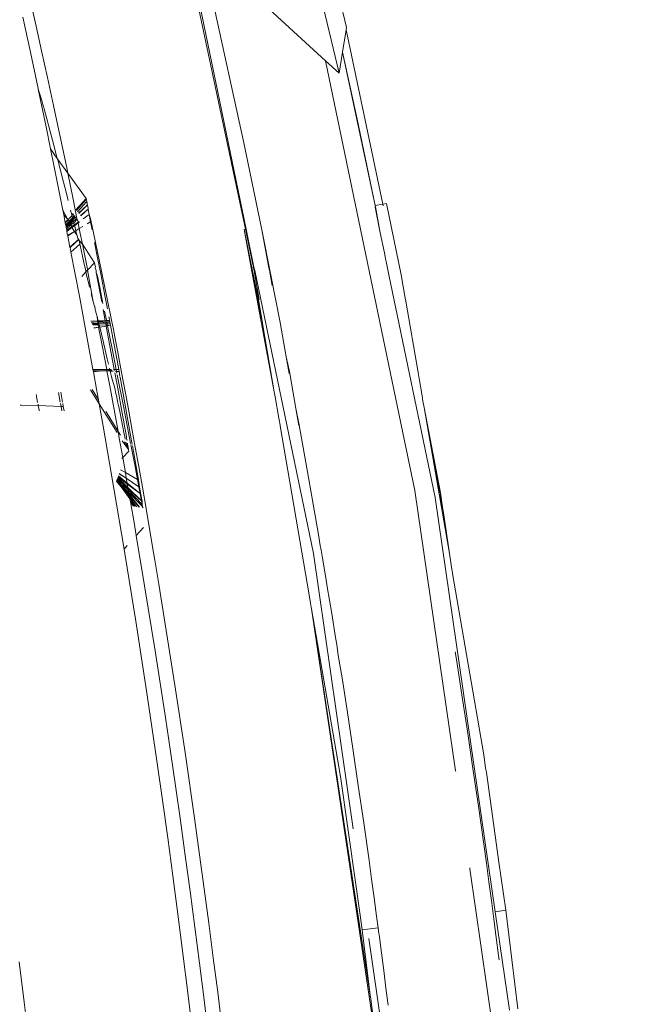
# Model space of a CAD drawing. Header units: millimetres. Extents: x 504675 to 860349, y -23215 to 63575.
# Tile 111 of 177: x 592522 to 592581, y 33181 to 33274. Entities that reach past the tile are written whole.
import ezdxf

# ---------------------------------------------------------------- set-up
doc = ezdxf.new("R2010")
doc.units = ezdxf.units.MM
doc.header["$LTSCALE"] = 10
doc.header["$PDMODE"] = 35
doc.header["$PDSIZE"] = -1000
doc.linetypes.add('LEVEL-F-OVERALL LAYOUT$0$HIDDEN', pattern=[0.375, 0.25, -0.125])
doc.layers.get('0').update_dxf_attribs({"linetype": 'CONTINUOUS'})
doc.layers.get('Defpoints').update_dxf_attribs({"color": 253, "linetype": 'CONTINUOUS'})
for name, color, linetype, lineweight in [('ARCH', 8, 'CONTINUOUS', 0), ('DIM', 8, 'CONTINUOUS', 15), ('furniture', 8, 'CONTINUOUS', 5)]:
    doc.layers.add(name, color=color, linetype=linetype, lineweight=lineweight)
doc.layers.add('LEVEL-F-OVERALL LAYOUT$0$DASH1L', color=8, linetype='LEVEL-F-OVERALL LAYOUT$0$HIDDEN')
doc.styles.get("Standard").update_dxf_attribs({"font": 'verdana.ttf'})
doc.dimstyles.new('LBF 50', dxfattribs={"dimscale": 25, "dimtxt": 1.75, "dimasz": 1.75, "dimexe": 1, "dimexo": 1, "dimgap": 1, "dimtad": 1, "dimdec": 0, "dimrnd": 5, "dimzin": 12, "dimdsep": 46, "dimtxsty": 'Standard', "dimblk": 'CLOSEDBLANK', "dimcen": 0, "dimclrd": 256, "dimclre": 256, "dimclrt": 256, "dimadec": 0, "dimazin": 3, "dimtfac": 1, "dimtdec": 0, "dimtofl": 0, "dimtmove": 0, "dimatfit": 3, "dimldrblk": 'CLOSEDBLANK', "dimfxl": 0.18, "dimtolj": 1, "dimtzin": 0, "dimlwd": -1, "dimlwe": -1, "dimarcsym": 0})

# ---------------------------------------------------------------- blocks, each defined once
blk = doc.blocks.new('ARCH')
at = {"layer": 'LEVEL-F-OVERALL LAYOUT$0$DASH1L'}
h = blk.add_hatch(dxfattribs=at)
h.set_pattern_fill('ANGLE', color=8, scale=10, angle=352.06644)
h.set_pattern_definition([(352.0664444, (-404119.055, 373340.98), (9.6410197, 69.1814516), [50.8, -19.05]), (82.0664444, (-404119.055, 373340.98), (-69.1814516, 9.6410197), [50.8, -19.05])])
edge = h.paths.add_edge_path(flags=16)
edge.add_line((572074.712, 35847.062), (602196.904, 29528.217))
edge.add_line((602196.904, 29528.217), (599472.63, 39352.005))
edge.add_arc((597545.364, 38817.547), 2000, 15.499436, 89.998351)
edge.add_line((597545.422, 40817.547), (573256.113, 40817.547))
edge.add_arc((576210.344, 22394.182), 18658.72, 99.1099624, 106.6903327)
edge.add_line((570851.58, 40266.829), (572074.712, 35847.062))
h.paths.add_polyline_path([(583373.777, 40815.973), (583374.097, 40875.042), (586424.097, 40859.112), (586423.937, 40815.973)], flags=16)
h.paths.add_polyline_path([(600840.891, 34605.132), (600792.778, 34591.523), (599497.965, 39260.646), (599546.078, 39274.255)])
h.paths.add_polyline_path([(587210.4, 32671.778), (587194.965, 32598.383), (582692.955, 33542.787), (582708.389, 33616.182)])
edge = h.paths.add_edge_path()
edge.add_line((572071.73, 35387.893), (601863.317, 29138.4))
edge.add_arc((601986.5, 29725.619), 600, 258.152638, 375.499436)
edge.add_line((602564.68, 29885.956), (599906.265, 39472.258))
edge.add_arc((597545.364, 38817.547), 2450, 15.499436, 89.998351)
edge.add_line((597545.435, 41267.547), (573220.478, 41267.547))
edge.add_arc((576210.344, 22394.182), 19108.72, 99.0018321, 106.2358191)
edge.add_arc((571035.465, 40164.758), 600, 106.235819, 195.468967)
edge.add_line((570457.2, 40004.728), (571616.648, 35815.082))
edge.add_arc((572194.913, 35975.111), 600, 195.468967, 258.152638)
h.paths.add_polyline_path([(587210.4, 32671.778), (587195.409, 32600.494), (587195.432, 32600.49)])
at = {"layer": 'furniture'}
for p, q in [((592551.762, 33268.598), (592541.061, 33313.277)), ((592537.376, 33280.61), (592542.982, 33253.998)), ((592542.847, 33262.087), (592539.423, 33277.755)), ((592550.496, 33269.759), (592543.486, 33276.191)), ((592552.462, 33272.9), (592551.724, 33275.983)), ((592522.892, 33275.195), (592523.387, 33273.018)), ((592538.704, 33274.972), (592543.047, 33254.01)), ((592522.162, 33273.838), (592522.86, 33270.58)), ((592523.387, 33273.018), (592523.909, 33270.688)), ((592552.082, 33270.568), (592552.423, 33272.662)), ((592552.462, 33272.9), (592552.423, 33272.662)), ((592552.423, 33272.662), (592555.856, 33256.347)), ((592522.86, 33270.58), (592523.58, 33267.159)), ((592523.909, 33270.688), (592524.457, 33268.21)), ((592552.082, 33270.568), (592551.762, 33268.598)), ((592552.082, 33270.568), (592553.462, 33264.315)), ((592555.129, 33256.214), (592552.082, 33270.568)), ((592558.859, 33229.541), (592550.496, 33269.759)), ((592551.762, 33268.598), (592550.496, 33269.759)), ((592524.457, 33268.21), (592525.029, 33265.584)), ((592523.58, 33267.159), (592523.591, 33267.107)), ((592523.591, 33267.107), (592523.748, 33266.639)), ((592523.591, 33267.107), (592524.321, 33263.581)), ((592523.748, 33266.639), (592523.925, 33266.063)), ((592523.925, 33266.063), (592524.035, 33265.676)), ((592524.035, 33265.676), (592524.097, 33265.45)), ((592524.097, 33265.45), (592524.113, 33265.39)), ((592524.15, 33265.253), (592524.113, 33265.39)), ((592524.926, 33262.322), (592524.15, 33265.253)), ((592525.029, 33265.584), (592525.624, 33262.809)), ((592553.462, 33264.315), (592555.129, 33256.214)), ((592524.321, 33263.581), (592524.738, 33261.526)), ((592524.926, 33262.322), (592525.282, 33260.988)), ((592525.624, 33262.809), (592526.24, 33259.885)), ((592544.524, 33253.938), (592542.847, 33262.087)), ((592524.738, 33261.526), (592525.08, 33259.841)), ((592524.738, 33261.526), (592525.379, 33260.632)), ((592525.282, 33260.988), (592525.379, 33260.632)), ((592525.379, 33260.632), (592525.442, 33260.401)), ((592525.379, 33260.632), (592526.373, 33259.244)), ((592525.442, 33260.401), (592525.516, 33260.132)), ((592525.08, 33259.841), (592525.857, 33255.945)), ((592525.516, 33260.132), (592525.525, 33260.1)), ((592525.537, 33260.057), (592525.564, 33259.961)), ((592525.564, 33259.961), (592525.62, 33259.754)), ((592525.62, 33259.754), (592525.743, 33259.285)), ((592525.743, 33259.285), (592525.878, 33258.758)), ((592526.24, 33259.885), (592526.373, 33259.244)), ((592525.878, 33258.758), (592526.173, 33257.579)), ((592526.373, 33259.244), (592526.876, 33256.813)), ((592526.373, 33259.244), (592528.07, 33256.874)), ((592526.173, 33257.579), (592526.392, 33256.692)), ((592526.876, 33256.813), (592527.198, 33255)), ((592528.07, 33256.874), (592527.122, 33255.795)), ((592528.07, 33256.844), (592527.144, 33255.768)), ((592528.082, 33256.78), (592527.172, 33255.734)), ((592528.124, 33256.557), (592527.273, 33255.61)), ((592528.07, 33256.874), (592528.084, 33256.82)), ((592528.07, 33256.844), (592528.07, 33256.874)), ((592528.082, 33256.78), (592528.07, 33256.844)), ((592528.084, 33256.82), (592528.082, 33256.78)), ((592528.082, 33256.78), (592528.104, 33256.732)), ((592528.104, 33256.732), (592528.132, 33256.61)), ((592528.132, 33256.61), (592528.124, 33256.557)), ((592528.124, 33256.557), (592528.166, 33256.454)), ((592525.886, 33255.793), (592525.857, 33255.945)), ((592525.886, 33255.793), (592525.976, 33255.332)), ((592525.886, 33255.793), (592526.364, 33254.909)), ((592526.616, 33255.782), (592526.727, 33255.333)), ((592527.375, 33255.484), (592528.182, 33256.256)), ((592528.182, 33256.256), (592527.402, 33255.452)), ((592527.54, 33255.282), (592528.258, 33255.871)), ((592528.258, 33255.871), (592527.57, 33255.246)), ((592528.166, 33256.454), (592528.186, 33256.364)), ((592528.182, 33256.256), (592528.186, 33256.364)), ((592528.263, 33256.009), (592528.182, 33256.256)), ((592528.263, 33256.009), (592528.186, 33256.364)), ((592528.263, 33256.009), (592528.258, 33255.871)), ((592528.356, 33255.372), (592528.258, 33255.871)), ((592555.12, 33256.055), (592555.157, 33256.079)), ((592555.598, 33253.642), (592555.12, 33256.055)), ((592555.129, 33256.214), (592555.856, 33256.347)), ((592555.129, 33256.214), (592555.157, 33256.079)), ((592555.157, 33256.079), (592555.598, 33253.642)), ((592555.856, 33256.347), (592556.191, 33256.408)), ((592555.856, 33256.347), (592555.891, 33256.181)), ((592556.191, 33256.408), (592557.569, 33249.737)), ((592525.976, 33255.332), (592526.116, 33254.619)), ((592525.976, 33255.332), (592526.364, 33254.909)), ((592526.315, 33254.804), (592526.116, 33254.619)), ((592526.336, 33254.772), (592526.123, 33254.58)), ((592526.38, 33254.879), (592526.315, 33254.804)), ((592526.38, 33254.879), (592526.336, 33254.772)), ((592526.364, 33254.909), (592526.38, 33254.879)), ((592526.398, 33254.9), (592526.38, 33254.879)), ((592526.467, 33254.714), (592526.38, 33254.879)), ((592526.748, 33255.246), (592526.398, 33254.9)), ((592526.467, 33254.714), (592526.412, 33254.653)), ((592526.791, 33255.074), (592526.467, 33254.714)), ((592526.467, 33254.714), (592526.502, 33254.649)), ((592526.502, 33254.649), (592526.821, 33254.954)), ((592526.841, 33254.874), (592526.545, 33254.568)), ((592526.604, 33254.513), (592526.876, 33254.736)), ((592526.846, 33255.473), (592526.727, 33255.333)), ((592526.727, 33255.333), (592526.737, 33255.294)), ((592526.867, 33255.445), (592526.737, 33255.294)), ((592526.892, 33255.411), (592526.737, 33255.294)), ((592526.737, 33255.294), (592526.748, 33255.246)), ((592526.748, 33255.246), (592526.774, 33255.142)), ((592526.774, 33255.142), (592526.791, 33255.074)), ((592526.791, 33255.074), (592526.963, 33255.315)), ((592526.983, 33255.288), (592526.791, 33255.074)), ((592526.791, 33255.074), (592526.821, 33254.954)), ((592526.821, 33254.954), (592527.061, 33255.184)), ((592526.821, 33254.954), (592526.841, 33254.874)), ((592527.096, 33255.137), (592526.841, 33254.874)), ((592526.841, 33254.874), (592526.876, 33254.736)), ((592526.876, 33254.736), (592527.198, 33255)), ((592526.909, 33254.6), (592526.876, 33254.736)), ((592527.239, 33254.945), (592526.909, 33254.6)), ((592527.198, 33255), (592527.239, 33254.945)), ((592527.239, 33254.945), (592527.316, 33254.65)), ((592527.316, 33254.65), (592527.41, 33254.715)), ((592527.44, 33254.674), (592527.329, 33254.589)), ((592527.788, 33254.977), (592528.356, 33255.372)), ((592528.356, 33255.372), (592527.807, 33254.954)), ((592528.489, 33254.699), (592528.174, 33254.504)), ((592528.489, 33254.699), (592528.356, 33255.372)), ((592528.356, 33255.372), (592528.49, 33254.96)), ((592528.641, 33253.931), (592528.489, 33254.699)), ((592528.49, 33254.96), (592528.734, 33253.816)), ((592526.116, 33254.619), (592526.123, 33254.58)), ((592526.123, 33254.58), (592526.149, 33254.445)), ((592526.149, 33254.445), (592526.412, 33254.653)), ((592526.149, 33254.445), (592526.163, 33254.376)), ((592526.412, 33254.653), (592526.163, 33254.376)), ((592526.163, 33254.376), (592526.171, 33254.332)), ((592526.171, 33254.332), (592526.502, 33254.649)), ((592526.171, 33254.332), (592526.196, 33254.208)), ((592526.545, 33254.568), (592526.196, 33254.208)), ((592526.196, 33254.208), (592526.201, 33254.182)), ((592526.604, 33254.513), (592526.201, 33254.182)), ((592526.201, 33254.182), (592526.231, 33254.029)), ((592526.636, 33254.397), (592526.231, 33254.029)), ((592526.231, 33254.029), (592526.254, 33253.912)), ((592526.254, 33253.912), (592526.721, 33254.236)), ((592526.254, 33253.912), (592526.278, 33253.789)), ((592526.74, 33254.142), (592526.278, 33253.789)), ((592526.278, 33253.789), (592526.346, 33253.439)), ((592526.346, 33253.439), (592526.981, 33253.767)), ((592526.981, 33253.767), (592526.357, 33253.382)), ((592526.502, 33254.649), (592526.545, 33254.568)), ((592526.545, 33254.568), (592526.604, 33254.513)), ((592526.604, 33254.513), (592526.636, 33254.397)), ((592526.656, 33254.415), (592526.636, 33254.397)), ((592526.636, 33254.397), (592526.721, 33254.236)), ((592526.909, 33254.6), (592526.656, 33254.415)), ((592526.96, 33254.402), (592526.721, 33254.236)), ((592526.721, 33254.236), (592526.74, 33254.142)), ((592526.98, 33254.324), (592526.74, 33254.142)), ((592526.74, 33254.142), (592526.981, 33253.767)), ((592526.909, 33254.6), (592526.96, 33254.402)), ((592526.96, 33254.402), (592527.316, 33254.65)), ((592526.96, 33254.402), (592526.98, 33254.324)), ((592527.329, 33254.589), (592526.98, 33254.324)), ((592526.98, 33254.324), (592527.033, 33254.114)), ((592527.104, 33253.843), (592526.981, 33253.767)), ((592527.099, 33253.583), (592526.981, 33253.767)), ((592527.033, 33254.114), (592527.104, 33253.843)), ((592527.436, 33254.063), (592527.104, 33253.843)), ((592527.104, 33253.843), (592527.141, 33253.7)), ((592527.316, 33254.65), (592527.329, 33254.589)), ((592527.329, 33254.589), (592527.436, 33254.063)), ((592527.758, 33254.247), (592527.436, 33254.063)), ((592527.436, 33254.063), (592527.53, 33253.601)), ((592528.734, 33253.816), (592528.994, 33252.586)), ((592542.854, 33253.974), (592542.982, 33253.998)), ((592543.596, 33250.392), (592542.854, 33253.974)), ((592542.854, 33253.974), (592543.531, 33250.38)), ((592542.982, 33253.998), (592543.047, 33254.01)), ((592542.982, 33253.998), (592543.739, 33250.418)), ((592543.789, 33250.427), (592543.047, 33254.01)), ((592545.372, 33249.682), (592544.524, 33253.938)), ((592544.524, 33253.938), (592545.184, 33250.387)), ((592526.346, 33253.439), (592526.357, 33253.382)), ((592526.357, 33253.382), (592526.563, 33252.327)), ((592527.363, 33253.023), (592526.563, 33252.327)), ((592527.389, 33253.028), (592526.57, 33252.291)), ((592527.363, 33253.023), (592526.57, 33252.291)), ((592527.099, 33253.583), (592527.232, 33253.371)), ((592527.141, 33253.7), (592527.232, 33253.371)), ((592527.303, 33253.143), (592527.232, 33253.371)), ((592527.303, 33253.143), (592527.37, 33253.074)), ((592527.37, 33253.074), (592527.363, 33253.023)), ((592527.37, 33253.074), (592527.389, 33253.028)), ((592527.389, 33253.028), (592527.41, 33252.946)), ((592527.41, 33252.946), (592527.442, 33252.809)), ((592527.41, 33252.946), (592527.729, 33252.601)), ((592527.53, 33253.601), (592527.729, 33252.601)), ((592555.598, 33253.642), (592556.013, 33251.778)), ((592526.563, 33252.327), (592526.57, 33252.291)), ((592526.57, 33252.291), (592526.645, 33251.904)), ((592526.645, 33251.904), (592526.657, 33251.845)), ((592527.493, 33252.581), (592526.657, 33251.845)), ((592527.442, 33252.809), (592527.493, 33252.581)), ((592527.493, 33252.581), (592527.508, 33252.51)), ((592527.508, 33252.51), (592527.87, 33250.864)), ((592527.729, 33252.601), (592528.198, 33250.25)), ((592527.729, 33252.601), (592528.855, 33250.846)), ((592528.873, 33252.749), (592529.154, 33251.305)), ((592528.994, 33252.586), (592529.267, 33251.279)), ((592526.657, 33251.845), (592527.444, 33247.724)), ((592529.469, 33249.674), (592529.154, 33251.305)), ((592529.267, 33251.279), (592529.551, 33249.907)), ((592556.013, 33251.778), (592556.096, 33251.247)), ((592556.201, 33250.811), (592556.096, 33251.247)), ((592527.87, 33250.864), (592528.04, 33250.1)), ((592528.04, 33250.1), (592528.062, 33250.003)), ((592528.214, 33250.165), (592528.062, 33250.003)), ((592528.198, 33250.25), (592528.214, 33250.165)), ((592528.855, 33250.846), (592528.214, 33250.165)), ((592528.214, 33250.165), (592528.735, 33247.193)), ((592528.855, 33250.846), (592528.883, 33250.737)), ((592528.883, 33250.737), (592528.88, 33250.665)), ((592528.88, 33250.665), (592528.937, 33250.494)), ((592528.937, 33250.494), (592528.932, 33250.376)), ((592528.932, 33250.376), (592529.018, 33250.116)), ((592529.018, 33250.116), (592529.01, 33249.953)), ((592543.596, 33250.392), (592543.531, 33250.38)), ((592543.531, 33250.38), (592544.589, 33245.219)), ((592545.69, 33238.776), (592543.531, 33250.38)), ((592543.739, 33250.418), (592543.596, 33250.392)), ((592544.221, 33247.371), (592543.596, 33250.392)), ((592543.789, 33250.427), (592543.739, 33250.418)), ((592543.739, 33250.418), (592543.805, 33250.106)), ((592543.854, 33250.114), (592543.789, 33250.427)), ((592543.854, 33250.114), (592543.805, 33250.106)), ((592543.805, 33250.106), (592544.281, 33247.417)), ((592549.344, 33223.616), (592543.854, 33250.114)), ((592545.23, 33250.162), (592545.184, 33250.387)), ((592545.23, 33250.162), (592545.495, 33248.715)), ((592556.201, 33250.811), (592556.413, 33249.72)), ((592528.062, 33250.003), (592527.658, 33249.573)), ((592528.062, 33250.003), (592528.187, 33249.447)), ((592528.187, 33249.447), (592528.314, 33248.895)), ((592529.01, 33249.953), (592529.126, 33249.598)), ((592529.535, 33247.18), (592529.01, 33249.953)), ((592529.126, 33249.598), (592529.381, 33248.366)), ((592529.831, 33247.789), (592529.469, 33249.674)), ((592529.551, 33249.907), (592530.144, 33246.999)), ((592546.231, 33245.265), (592545.372, 33249.682)), ((592560.748, 33228.858), (592556.413, 33249.72)), ((592557.569, 33249.737), (592557.948, 33247.536)), ((592528.314, 33248.895), (592528.392, 33248.562)), ((592529.381, 33248.366), (592529.653, 33247.036)), ((592527.444, 33247.724), (592528.249, 33243.411)), ((592528.545, 33247.929), (592528.599, 33247.711)), ((592528.599, 33247.711), (592528.735, 33247.193)), ((592529.831, 33247.789), (592530.069, 33246.533)), ((592544.589, 33245.219), (592544.221, 33247.371)), ((592557.948, 33247.536), (592558.007, 33247.247)), ((592528.735, 33247.193), (592528.851, 33246.776)), ((592528.851, 33246.776), (592528.881, 33246.756)), ((592528.881, 33246.756), (592528.934, 33246.477)), ((592528.934, 33246.477), (592528.965, 33246.365)), ((592528.965, 33246.365), (592529.027, 33246.131)), ((592529.665, 33246.489), (592529.865, 33245.428)), ((592530.144, 33246.999), (592530.292, 33246.263)), ((592558.007, 33247.247), (592559.142, 33240.585)), ((592529.027, 33246.131), (592529.061, 33246.001)), ((592529.061, 33246.001), (592529.079, 33245.931)), ((592529.079, 33245.931), (592529.099, 33245.853)), ((592529.099, 33245.853), (592529.208, 33245.408)), ((592529.099, 33245.853), (592529.139, 33245.406)), ((592529.8, 33246.315), (592529.972, 33245.477)), ((592529.972, 33245.477), (592529.981, 33245.432)), ((592530.228, 33245.691), (592530.209, 33245.789)), ((592530.274, 33245.441), (592530.228, 33245.691)), ((592530.292, 33246.263), (592530.447, 33245.483)), ((592530.447, 33245.483), (592530.622, 33244.593)), ((592529.139, 33245.406), (592528.526, 33245.387)), ((592528.564, 33245.304), (592529.111, 33245.309)), ((592529.111, 33245.309), (592528.589, 33245.249)), ((592528.618, 33245.189), (592529.186, 33245.159)), ((592528.663, 33245.091), (592529.195, 33245.112)), ((592529.195, 33245.112), (592528.674, 33245.066)), ((592528.674, 33245.066), (592529.212, 33245.024)), ((592529.212, 33245.024), (592528.688, 33245.037)), ((592528.809, 33244.776), (592529.247, 33244.838)), ((592529.247, 33244.838), (592528.834, 33244.721)), ((592529.156, 33245.314), (592529.111, 33245.309)), ((592529.208, 33245.408), (592529.139, 33245.406)), ((592529.139, 33245.406), (592529.156, 33245.314)), ((592529.232, 33245.31), (592529.156, 33245.314)), ((592529.186, 33245.159), (592529.156, 33245.314)), ((592529.186, 33245.159), (592529.195, 33245.112)), ((592529.186, 33245.159), (592529.271, 33245.153)), ((592529.271, 33245.153), (592529.195, 33245.112)), ((592529.195, 33245.112), (592529.212, 33245.024)), ((592529.865, 33245.428), (592529.208, 33245.408)), ((592529.208, 33245.408), (592529.232, 33245.31)), ((592529.212, 33245.024), (592529.298, 33245.04)), ((592529.212, 33245.024), (592529.247, 33244.838)), ((592529.865, 33245.428), (592529.232, 33245.31)), ((592529.232, 33245.31), (592529.891, 33245.288)), ((592529.232, 33245.31), (592529.271, 33245.153)), ((592529.351, 33244.814), (592529.247, 33244.838)), ((592529.247, 33244.838), (592529.576, 33243.119)), ((592529.271, 33245.153), (592529.306, 33245.198)), ((592529.271, 33245.153), (592529.298, 33245.04)), ((592529.298, 33245.04), (592529.943, 33245.013)), ((592529.351, 33244.814), (592529.298, 33245.04)), ((592529.539, 33245.201), (592529.306, 33245.198)), ((592529.959, 33244.924), (592529.351, 33244.814)), ((592529.351, 33244.814), (592529.658, 33243.518)), ((592529.891, 33245.288), (592529.539, 33245.201)), ((592529.539, 33245.201), (592529.912, 33245.175)), ((592529.981, 33245.432), (592529.865, 33245.428)), ((592529.865, 33245.428), (592529.891, 33245.288)), ((592530.013, 33245.275), (592529.891, 33245.288)), ((592529.912, 33245.175), (592529.891, 33245.288)), ((592529.912, 33245.175), (592530.026, 33245.207)), ((592529.943, 33245.013), (592529.912, 33245.175)), ((592529.943, 33245.013), (592530.066, 33245.008)), ((592529.959, 33244.924), (592529.943, 33245.013)), ((592530.079, 33244.945), (592529.959, 33244.924)), ((592530.494, 33242.058), (592529.959, 33244.924)), ((592530.274, 33245.441), (592529.981, 33245.432)), ((592530.013, 33245.275), (592529.981, 33245.432)), ((592530.051, 33245.317), (592530.013, 33245.275)), ((592530.013, 33245.275), (592530.026, 33245.207)), ((592530.026, 33245.207), (592530.318, 33245.211)), ((592530.026, 33245.207), (592530.066, 33245.008)), ((592530.29, 33245.361), (592530.051, 33245.317)), ((592530.051, 33245.317), (592530.298, 33245.319)), ((592530.066, 33245.008), (592530.358, 33244.995)), ((592530.066, 33245.008), (592530.079, 33244.945)), ((592530.358, 33244.995), (592530.079, 33244.945)), ((592530.079, 33244.945), (592530.537, 33242.675)), ((592530.29, 33245.361), (592530.274, 33245.441)), ((592530.298, 33245.319), (592530.29, 33245.361)), ((592530.318, 33245.211), (592530.298, 33245.319)), ((592530.358, 33244.995), (592530.318, 33245.211)), ((592530.358, 33244.995), (592530.578, 33243.819)), ((592530.622, 33244.593), (592530.818, 33243.589)), ((592544.589, 33245.219), (592544.6, 33245.165)), ((592545.69, 33238.776), (592544.6, 33245.165)), ((592546.231, 33245.265), (592546.81, 33242.03)), ((592530.578, 33243.819), (592531.064, 33241.195)), ((592528.249, 33243.411), (592528.716, 33240.85)), ((592529.576, 33243.119), (592529.998, 33240.861)), ((592529.658, 33243.518), (592530.049, 33241.845)), ((592530.818, 33243.589), (592531.033, 33242.473)), ((592530.049, 33241.845), (592530.161, 33241.37)), ((592530.494, 33242.058), (592530.713, 33240.867)), ((592530.537, 33242.675), (592530.893, 33240.868)), ((592531.033, 33242.473), (592531.266, 33241.251)), ((592547.104, 33240.658), (592546.81, 33242.03)), ((592546.81, 33242.03), (592547.08, 33240.495)), ((592528.716, 33240.85), (592529.998, 33240.861)), ((592528.716, 33240.85), (592528.73, 33240.774)), ((592529.998, 33240.861), (592530.283, 33240.863)), ((592530.024, 33240.722), (592529.998, 33240.861)), ((592530.252, 33240.992), (592530.283, 33240.863)), ((592530.283, 33240.863), (592530.403, 33240.864)), ((592530.283, 33240.863), (592530.301, 33240.792)), ((592530.633, 33240.866), (592530.67, 33240.827)), ((592530.713, 33240.867), (592530.67, 33240.827)), ((592530.713, 33240.867), (592530.893, 33240.868)), ((592530.733, 33240.76), (592530.713, 33240.867)), ((592530.893, 33240.868), (592531.124, 33240.87)), ((592530.893, 33240.868), (592530.929, 33240.686)), ((592531.124, 33240.87), (592531.064, 33241.195)), ((592531.159, 33240.677), (592531.124, 33240.87)), ((592531.266, 33241.251), (592531.517, 33239.922)), ((592528.73, 33240.774), (592528.736, 33240.74)), ((592528.73, 33240.774), (592529.559, 33240.722)), ((592528.736, 33240.74), (592528.753, 33240.645)), ((592529.559, 33240.722), (592528.736, 33240.74)), ((592529.559, 33240.722), (592528.753, 33240.645)), ((592528.753, 33240.645), (592529.05, 33239.016)), ((592529.702, 33240.735), (592529.559, 33240.722)), ((592530.024, 33240.722), (592529.702, 33240.735)), ((592530.301, 33240.792), (592530.024, 33240.722)), ((592530.024, 33240.722), (592530.282, 33239.34)), ((592530.024, 33240.722), (592530.321, 33240.711)), ((592530.469, 33240.808), (592530.301, 33240.792)), ((592530.301, 33240.792), (592530.321, 33240.711)), ((592530.321, 33240.711), (592530.598, 33240.699)), ((592530.321, 33240.711), (592530.381, 33240.463)), ((592530.381, 33240.463), (592530.448, 33240.202)), ((592530.448, 33240.202), (592530.456, 33240.172)), ((592530.463, 33240.147), (592530.472, 33240.113)), ((592530.472, 33240.113), (592530.489, 33240.05)), ((592530.665, 33239.455), (592530.489, 33240.05)), ((592530.771, 33240.553), (592531.067, 33238.928)), ((592530.797, 33240.691), (592530.929, 33240.686)), ((592530.929, 33240.686), (592531.159, 33240.677)), ((592530.929, 33240.686), (592530.964, 33240.513)), ((592530.993, 33240.365), (592531.606, 33237.258)), ((592531.244, 33240.214), (592531.159, 33240.677)), ((592531.699, 33237.701), (592531.257, 33240.142)), ((592531.517, 33239.922), (592531.785, 33238.486)), ((592547.104, 33240.658), (592547.708, 33237.2)), ((592559.142, 33240.585), (592559.246, 33240.028)), ((592559.246, 33240.028), (592559.52, 33238.386)), ((592529.05, 33239.016), (592529.227, 33238.032)), ((592530.282, 33239.34), (592531.002, 33235.396)), ((592530.665, 33239.455), (592530.749, 33239.123)), ((592530.749, 33239.123), (592530.866, 33238.609)), ((592523.397, 33238.481), (592523.388, 33238.526)), ((592523.416, 33238.432), (592523.397, 33238.481)), ((592523.419, 33238.37), (592523.416, 33238.432)), ((592523.422, 33238.401), (592523.416, 33238.432)), ((592523.422, 33238.401), (592523.419, 33238.37)), ((592523.425, 33238.339), (592523.419, 33238.37)), ((592523.425, 33238.339), (592523.422, 33238.401)), ((592523.44, 33238.266), (592523.425, 33238.339)), ((592523.44, 33238.266), (592523.464, 33238.186)), ((592523.535, 33237.778), (592523.464, 33238.186)), ((592525.655, 33237.795), (592525.476, 33238.707)), ((592525.705, 33238.727), (592525.868, 33237.796)), ((592528.471, 33238.966), (592529.296, 33237.642)), ((592528.64, 33238.981), (592529.227, 33238.032)), ((592530.866, 33238.609), (592530.94, 33238.265)), ((592530.94, 33238.265), (592531.027, 33237.85)), ((592531.067, 33238.928), (592531.427, 33236.928)), ((592531.785, 33238.486), (592532.068, 33236.953)), ((592545.782, 33238.284), (592545.69, 33238.776)), ((592545.782, 33238.284), (592546.112, 33236.31)), ((592559.607, 33237.88), (592559.52, 33238.386)), ((592521.91, 33237.531), (592521.984, 33237.534)), ((592521.984, 33237.534), (592523.594, 33237.474)), ((592523.594, 33237.474), (592523.57, 33237.597)), ((592523.669, 33237.09), (592523.594, 33237.474)), ((592523.594, 33237.474), (592525.733, 33237.395)), ((592525.677, 33237.681), (592525.733, 33237.395)), ((592525.81, 33236.999), (592525.733, 33237.395)), ((592525.733, 33237.395), (592525.94, 33237.387)), ((592525.887, 33237.689), (592525.94, 33237.387)), ((592525.94, 33237.387), (592526.007, 33237)), ((592529.296, 33237.642), (592529.227, 33238.032)), ((592529.296, 33237.642), (592530.966, 33234.965)), ((592529.296, 33237.642), (592529.667, 33235.555)), ((592531.027, 33237.85), (592531.129, 33237.357)), ((592531.129, 33237.357), (592531.246, 33236.776)), ((592531.606, 33237.258), (592532.242, 33233.94)), ((592531.699, 33237.701), (592532.081, 33235.569)), ((592547.995, 33235.831), (592547.708, 33237.2)), ((592547.708, 33237.2), (592547.976, 33235.628)), ((592559.714, 33237.299), (592559.607, 33237.88)), ((592561.186, 33229.314), (592559.714, 33237.299)), ((592561.236, 33229.322), (592559.714, 33237.299)), ((592559.714, 33237.299), (592562.095, 33223.633)), ((592523.669, 33237.09), (592523.692, 33236.982)), ((592529.935, 33236.887), (592529.913, 33236.917)), ((592529.935, 33236.887), (592531.061, 33235.064)), ((592531.507, 33235.464), (592531.246, 33236.776)), ((592531.575, 33236.101), (592531.427, 33236.928)), ((592532.068, 33236.953), (592532.365, 33235.321)), ((592546.112, 33236.31), (592546.15, 33236.143)), ((592529.667, 33235.555), (592530.681, 33229.715)), ((592531.002, 33235.396), (592531.061, 33235.064)), ((592531.507, 33235.464), (592531.61, 33234.953)), ((592531.701, 33235.383), (592531.575, 33236.101)), ((592531.808, 33234.776), (592531.701, 33235.383)), ((592532.081, 33235.569), (592532.39, 33233.821)), ((592532.365, 33235.321), (592532.678, 33233.589)), ((592546.15, 33236.143), (592546.236, 33235.637)), ((592546.236, 33235.637), (592546.244, 33235.594)), ((592546.244, 33235.594), (592548.999, 33219.562)), ((592548.905, 33230.753), (592547.995, 33235.831)), ((592531.061, 33235.064), (592531.174, 33234.435)), ((592531.061, 33235.064), (592531.278, 33234.714)), ((592531.174, 33234.435), (592531.499, 33232.607)), ((592531.61, 33234.953), (592531.693, 33234.552)), ((592531.693, 33234.552), (592531.738, 33234.345)), ((592531.894, 33234.278), (592531.808, 33234.776)), ((592531.447, 33234.194), (592532.044, 33233.376)), ((592531.875, 33233.773), (592531.666, 33234.086)), ((592531.812, 33234.015), (592531.875, 33233.773)), ((592531.875, 33233.773), (592531.911, 33233.683)), ((592531.905, 33234.21), (592531.894, 33234.278)), ((592531.911, 33233.683), (592531.938, 33233.647)), ((592531.938, 33233.647), (592531.974, 33233.558)), ((592531.961, 33233.883), (592531.95, 33233.946)), ((592532.011, 33233.585), (592531.961, 33233.883)), ((592531.974, 33233.558), (592532.044, 33233.376)), ((592532.044, 33233.376), (592532.011, 33233.585)), ((592532.271, 33233.789), (592532.627, 33231.927)), ((592532.839, 33231.25), (592532.407, 33233.722)), ((592532.678, 33233.589), (592533.003, 33231.763)), ((592531.499, 33232.607), (592531.414, 33232.519)), ((592532.068, 33233.198), (592531.499, 33232.607)), ((592531.499, 33232.607), (592531.56, 33232.264)), ((592532.038, 33233.311), (592532.044, 33233.376)), ((592532.038, 33233.311), (592532.063, 33233.25)), ((592532.068, 33233.198), (592532.063, 33233.25)), ((592531.56, 33232.264), (592531.745, 33231.201)), ((592532.627, 33231.927), (592532.882, 33230.566)), ((592533.003, 33231.763), (592533.34, 33229.846)), ((592531.039, 33230.753), (592531.986, 33229.814)), ((592531.93, 33230.136), (592531.059, 33230.811)), ((592531.091, 33230.904), (592531.916, 33230.219)), ((592531.835, 33230.68), (592531.157, 33231.096)), ((592531.17, 33231.134), (592531.835, 33230.68)), ((592531.283, 33231.46), (592531.745, 33231.201)), ((592531.745, 33231.201), (592532.882, 33230.566)), ((592531.745, 33231.201), (592531.835, 33230.68)), ((592532.965, 33230.519), (592532.839, 33231.25)), ((592548.905, 33230.753), (592549.321, 33228.236)), ((592531.463, 33229.738), (592530.917, 33230.4)), ((592531.463, 33229.738), (592530.928, 33230.431)), ((592530.958, 33230.52), (592530.942, 33230.471)), ((592531.411, 33229.911), (592530.942, 33230.471)), ((592530.942, 33230.471), (592531.463, 33229.738)), ((592531.367, 33230.085), (592530.958, 33230.52)), ((592530.977, 33230.573), (592531.367, 33230.085)), ((592531.184, 33230.446), (592530.993, 33230.621)), ((592531.004, 33230.651), (592531.184, 33230.446)), ((592532.007, 33229.693), (592531.184, 33230.446)), ((592531.184, 33230.446), (592533.319, 33228.216)), ((592531.367, 33230.085), (592532.097, 33229.173)), ((592532.068, 33229.341), (592531.367, 33230.085)), ((592532.115, 33229.072), (592531.411, 33229.911)), ((592531.411, 33229.911), (592532.139, 33228.933)), ((592531.835, 33230.68), (592533.01, 33229.879)), ((592531.835, 33230.68), (592531.916, 33230.219)), ((592531.916, 33230.219), (592533.13, 33229.237)), ((592531.916, 33230.219), (592531.93, 33230.136)), ((592533.13, 33229.237), (592531.93, 33230.136)), ((592531.93, 33230.136), (592531.986, 33229.814)), ((592531.986, 33229.814), (592533.255, 33228.559)), ((592531.986, 33229.814), (592532.007, 33229.693)), ((592532.882, 33230.566), (592532.965, 33230.519)), ((592532.882, 33230.566), (592533.01, 33229.879)), ((592533.084, 33229.828), (592532.965, 33230.519)), ((592533.01, 33229.879), (592533.084, 33229.828)), ((592533.01, 33229.879), (592533.13, 33229.237)), ((592533.2, 33229.152), (592533.084, 33229.828)), ((592533.34, 33229.846), (592533.688, 33227.842)), ((592530.681, 33229.715), (592531.629, 33224.047)), ((592532.139, 33228.933), (592531.463, 33229.738)), ((592531.463, 33229.738), (592532.172, 33228.74)), ((592533.255, 33228.559), (592532.007, 33229.693)), ((592532.007, 33229.693), (592532.068, 33229.341)), ((592533.353, 33228.028), (592532.068, 33229.341)), ((592532.068, 33229.341), (592532.097, 33229.173)), ((592532.097, 33229.173), (592533.06, 33227.969)), ((592532.097, 33229.173), (592532.115, 33229.072)), ((592533.035, 33227.974), (592532.115, 33229.072)), ((592532.115, 33229.072), (592532.139, 33228.933)), ((592532.139, 33228.933), (592532.155, 33228.842)), ((592533.13, 33229.237), (592533.136, 33229.205)), ((592533.136, 33229.205), (592533.255, 33228.559)), ((592533.136, 33229.205), (592533.2, 33229.152)), ((592533.312, 33228.5), (592533.2, 33229.152)), ((592562.663, 33203.263), (592558.859, 33229.541)), ((592566.359, 33190.079), (592560.748, 33228.858)), ((592561.472, 33227.763), (592561.214, 33229.161)), ((592561.472, 33227.763), (592561.236, 33229.322)), ((592532.786, 33228.024), (592532.155, 33228.842)), ((592532.155, 33228.842), (592532.172, 33228.74)), ((592532.172, 33228.74), (592532.197, 33228.601)), ((592532.636, 33228.055), (592532.197, 33228.601)), ((592532.197, 33228.601), (592532.664, 33228.049)), ((592532.197, 33228.601), (592532.219, 33228.47)), ((592532.219, 33228.47), (592532.558, 33226.521)), ((592532.219, 33228.47), (592532.506, 33228.081)), ((592532.219, 33228.47), (592532.477, 33228.087)), ((592532.506, 33228.081), (592532.565, 33228.069)), ((592532.786, 33228.024), (592532.82, 33228.018)), ((592533.255, 33228.559), (592533.319, 33228.216)), ((592533.255, 33228.559), (592533.312, 33228.5)), ((592533.319, 33228.216), (592533.312, 33228.5)), ((592533.319, 33228.216), (592533.353, 33228.028)), ((592533.353, 33228.028), (592533.364, 33227.967)), ((592533.364, 33227.967), (592533.411, 33227.914)), ((592533.364, 33227.967), (592533.376, 33227.905)), ((592549.835, 33225.396), (592549.321, 33228.236)), ((592533.688, 33227.842), (592534.046, 33225.747)), ((592561.49, 33227.663), (592561.472, 33227.763)), ((592562.095, 33223.633), (592561.49, 33227.663)), ((592532.558, 33226.521), (592532.762, 33225.303)), ((592533.439, 33226.053), (592532.762, 33225.303)), ((592532.762, 33225.303), (592533.548, 33220.608)), ((592534.046, 33225.747), (592534.416, 33223.55)), ((592549.835, 33225.396), (592549.998, 33224.377)), ((592531.927, 33224.377), (592531.629, 33224.047)), ((592549.998, 33224.377), (592550.069, 33223.937)), ((592531.629, 33224.047), (592531.702, 33223.613)), ((592531.702, 33223.613), (592532.72, 33217.284)), ((592534.416, 33223.55), (592534.508, 33223.001)), ((592553.061, 33197.839), (592549.344, 33223.616)), ((592550.206, 33223.206), (592550.069, 33223.937)), ((592562.349, 33221.938), (592562.095, 33223.633)), ((592534.508, 33223.001), (592534.879, 33220.762)), ((592550.206, 33223.206), (592550.47, 33221.542)), ((592550.619, 33220.738), (592550.47, 33221.542)), ((592562.361, 33221.87), (592562.349, 33221.938)), ((592562.376, 33221.761), (592562.361, 33221.87)), ((592562.376, 33221.761), (592565.292, 33204.787)), ((592533.548, 33220.608), (592534.528, 33214.524)), ((592534.879, 33220.762), (592535.391, 33217.613)), ((592550.633, 33220.509), (592550.619, 33220.738)), ((592551.065, 33218.024), (592550.633, 33220.509)), ((592549.083, 33218.964), (592548.999, 33219.562)), ((592549.116, 33218.775), (592549.083, 33218.964)), ((592549.117, 33218.742), (592549.116, 33218.775)), ((592549.136, 33218.657), (592549.117, 33218.742)), ((592549.148, 33218.556), (592549.136, 33218.657)), ((592549.17, 33218.432), (592549.148, 33218.556)), ((592551.891, 33202.734), (592549.17, 33218.432)), ((592554.669, 33182.279), (592549.17, 33218.432)), ((592549.17, 33218.432), (592554.791, 33180.676)), ((592551.065, 33218.024), (592551.413, 33215.753)), ((592532.72, 33217.284), (592533.725, 33210.772)), ((592535.391, 33217.613), (592536.384, 33211.312)), ((592551.538, 33215.097), (592551.413, 33215.753)), ((592551.673, 33214.066), (592551.538, 33215.097)), ((592534.528, 33214.524), (592535.496, 33208.262)), ((592562.625, 33214.426), (592562.742, 33213.687)), ((592552.03, 33211.989), (592551.673, 33214.066)), ((592562.742, 33213.687), (592563.252, 33210.398)), ((592552.534, 33208.733), (592552.03, 33211.989)), ((592533.725, 33210.772), (592534.23, 33207.389)), ((592536.384, 33211.312), (592537.34, 33204.98)), ((592563.252, 33210.398), (592563.768, 33206.992)), ((592553.045, 33205.363), (592552.534, 33208.733)), ((592535.496, 33208.262), (592535.97, 33205.092)), ((592534.23, 33207.389), (592534.727, 33203.984)), ((592563.768, 33206.992), (592564.284, 33203.503)), ((592535.97, 33205.092), (592536.44, 33201.872)), ((592537.34, 33204.98), (592538.258, 33198.618)), ((592553.555, 33201.911), (592553.045, 33205.363)), ((592534.727, 33203.984), (592535.22, 33200.523)), ((592565.292, 33204.787), (592565.464, 33203.569)), ((592562.672, 33203.217), (592562.663, 33203.263)), ((592564.284, 33203.503), (592564.795, 33199.965)), ((592565.464, 33203.569), (592565.54, 33203.125)), ((592565.54, 33203.125), (592566.711, 33194.737)), ((592551.891, 33202.734), (592553.286, 33192.85)), ((592536.44, 33201.872), (592536.904, 33198.619)), ((592554.061, 33198.41), (592553.555, 33201.911)), ((592535.22, 33200.523), (592535.709, 33197.006)), ((592564.795, 33199.965), (592565.295, 33196.411)), ((592536.904, 33198.619), (592537.361, 33195.335)), ((592538.258, 33198.618), (592538.703, 33195.424)), ((592554.556, 33194.893), (592554.061, 33198.41)), ((592535.709, 33197.006), (592536.19, 33193.45)), ((592565.295, 33196.411), (592565.539, 33194.639)), ((592537.361, 33195.335), (592537.812, 33192.009)), ((592538.703, 33195.424), (592539.139, 33192.22)), ((592554.593, 33194.625), (592554.556, 33194.893)), ((592566.711, 33194.737), (592567.349, 33190.214)), ((592554.798, 33193.139), (592554.593, 33194.625)), ((592563.98, 33194.157), (592563.979, 33194.198)), ((592563.992, 33194.107), (592563.98, 33194.157)), ((592566.852, 33174.359), (592563.992, 33194.107)), ((592565.539, 33194.639), (592565.779, 33192.875)), ((592536.19, 33193.45), (592536.666, 33189.843)), ((592555.035, 33191.393), (592554.798, 33193.139)), ((592537.812, 33192.009), (592538.255, 33188.651)), ((592539.139, 33192.22), (592539.565, 33189.006)), ((592553.286, 33192.85), (592553.688, 33189.967)), ((592565.779, 33192.875), (592566.015, 33191.124)), ((592555.268, 33189.66), (592555.035, 33191.393)), ((592566.015, 33191.124), (592566.245, 33189.39)), ((592567.349, 33190.214), (592566.359, 33190.079)), ((592567.349, 33190.214), (592568.497, 33180.979)), ((592536.666, 33189.843), (592537.135, 33186.184)), ((592553.916, 33188.384), (592553.688, 33189.967)), ((592555.41, 33188.588), (592555.268, 33189.66)), ((592566.245, 33189.39), (592566.468, 33187.677)), ((592567.692, 33180.867), (592566.359, 33190.079)), ((592538.255, 33188.651), (592538.69, 33185.265)), ((592539.565, 33189.006), (592539.981, 33185.778)), ((592555.41, 33188.588), (592553.916, 33188.384)), ((592554.669, 33182.279), (592553.916, 33188.384)), ((592555.487, 33188.011), (592555.41, 33188.588)), ((592555.749, 33179.197), (592554.541, 33187.578)), ((592555.495, 33187.944), (592555.487, 33188.011)), ((592555.717, 33186.249), (592555.495, 33187.944)), ((592566.468, 33187.677), (592566.686, 33185.989)), ((592537.135, 33186.184), (592537.595, 33182.489)), ((592539.981, 33185.778), (592540.389, 33182.538)), ((592555.932, 33184.579), (592555.717, 33186.249)), ((592566.686, 33185.989), (592566.738, 33185.58)), ((592521.802, 33185.389), (592522.273, 33181.608)), ((592538.69, 33185.265), (592539.117, 33181.839)), ((592556.141, 33182.938), (592555.932, 33184.579)), ((592556.343, 33181.331), (592556.141, 33182.938)), ((592537.595, 33182.489), (592538.046, 33178.761)), ((592539.117, 33181.839), (592539.536, 33178.374)), ((592540.389, 33182.538), (592540.786, 33179.29)), ((592554.649, 33182.136), (592554.669, 33182.279)), ((592554.693, 33182.142), (592554.649, 33182.136)), ((592554.669, 33182.279), (592554.693, 33182.142)), ((592554.693, 33182.142), (592554.874, 33180.681)), ((592522.273, 33181.608), (592522.734, 33177.796))]:
    blk.add_line(p, q, dxfattribs=at)
blk = doc.blocks.new('_ClosedBlank')
at = {"color": 0, "linetype": 'ByBlock', "lineweight": -2}
for p, q in [((-1, 0.1667), (0, 0)), ((-1, 0.1667), (-1, -0.1667)), ((0, 0), (-1, -0.1667))]:
    blk.add_line(p, q, dxfattribs=at)
blk = doc.blocks.new('*D67')
at = {"layer": 'Defpoints', "color": 0, "ltscale": 0.25, "transparency": 16777216}
for p in [(592954.14, 34131.711), (593370.787, 32690.738), (592853.033, 32541.033)]:
    blk.add_point(p, dxfattribs=at)
at = {"layer": 'DIM', "ltscale": 0.25}
for p, q in [((592930.124, 34124.767), (592412.37, 33975.062)), ((592448.538, 33939.978), (592840.881, 32583.061)), ((593346.771, 32683.793), (592829.017, 32534.089))]:
    blk.add_line(p, q, dxfattribs=at)
at = {"layer": 'DIM', "ltscale": 0.25, "xscale": 43.75, "yscale": 43.75, "zscale": 43.75}
for p, rotation in [((592436.386, 33982.006), 106.1268337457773), ((592853.033, 32541.033), 286.1268337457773)]:
    blk.add_blockref('_ClosedBlank', p, dxfattribs=dict(at, rotation=rotation))
at = {"layer": 'DIM', "ltscale": 0.25, "insert": (592718.726, 33282.921), "char_height": 100, "attachment_point": 5, "rotation": 286.12683}
blk.add_mtext('\\A1;1500', dxfattribs=at)

msp = doc.modelspace()

# ---------------------------------------------------------------- block references
at = {"layer": 'ARCH'}
msp.add_blockref('ARCH', (0, 0), dxfattribs=at)

# ---------------------------------------------------------------- dimensions: what is measured, and where the dimension line sits
at = {"layer": 'DIM', "color": 1, "ltscale": 0.25}
dim = msp.add_linear_dim(base=(592853.033, 32541.033), p1=(592954.14, 34131.711), p2=(593370.787, 32690.738), angle=106.12683, dimstyle='LBF 50', override={"dimtxt": 4, "dimtad": 3}, dxfattribs=at)
dim.commit()
dim.dimension.update_dxf_attribs({"geometry": '*D67', "text_midpoint": (592718.726, 33282.921)})

doc.saveas('drawing.dxf')
